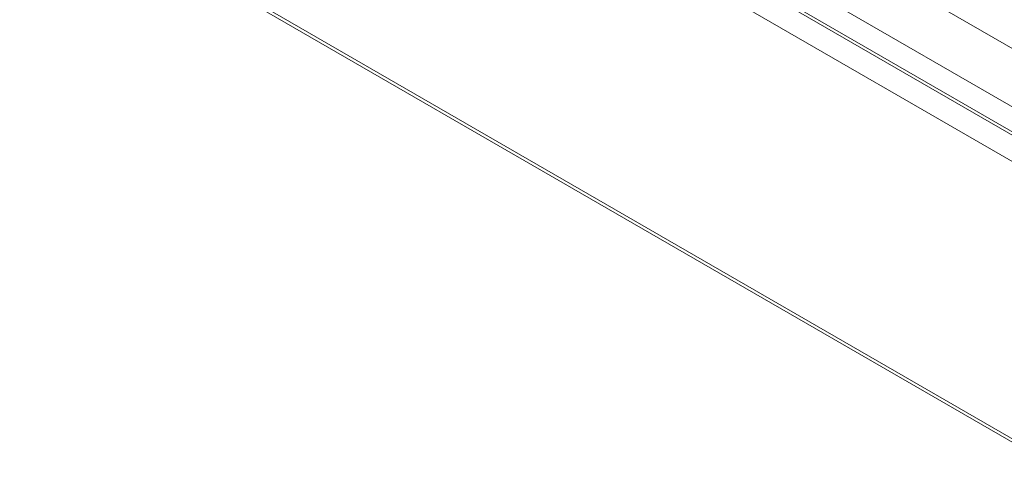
# Model space of a CAD drawing. Header units: millimetres. Extents: x 274 to 1864, y -1378 to 533.
# Tile 8 of 32: x 772 to 948, y -1047 to -966. Entities that reach past the tile are written whole.
import ezdxf

# ---------------------------------------------------------------- set-up
doc = ezdxf.new("R2010")
doc.units = ezdxf.units.MM
doc.linetypes.add('K5LT32768', pattern=[0])

msp = doc.modelspace()

# ---------------------------------------------------------------- linework, layer by layer
at = {"color": 7, "linetype": 'K5LT32768', "lineweight": 15}
for p, q in [((964.9, -980.01), (775.39, -870.61)), ((960.15, -987.75), (770.64, -878.35)), ((960.02, -992.16), (770.52, -882.76)), ((959.78, -992.6), (770.27, -883.2)), ((958.61, -996.65), (769.11, -887.25)), ((958.61, -1046.41), (769.11, -937.01)), ((769.48, -937.83), (958.98, -1047.23))]:
    msp.add_line(p, q, dxfattribs=at)

doc.saveas('drawing.dxf')
